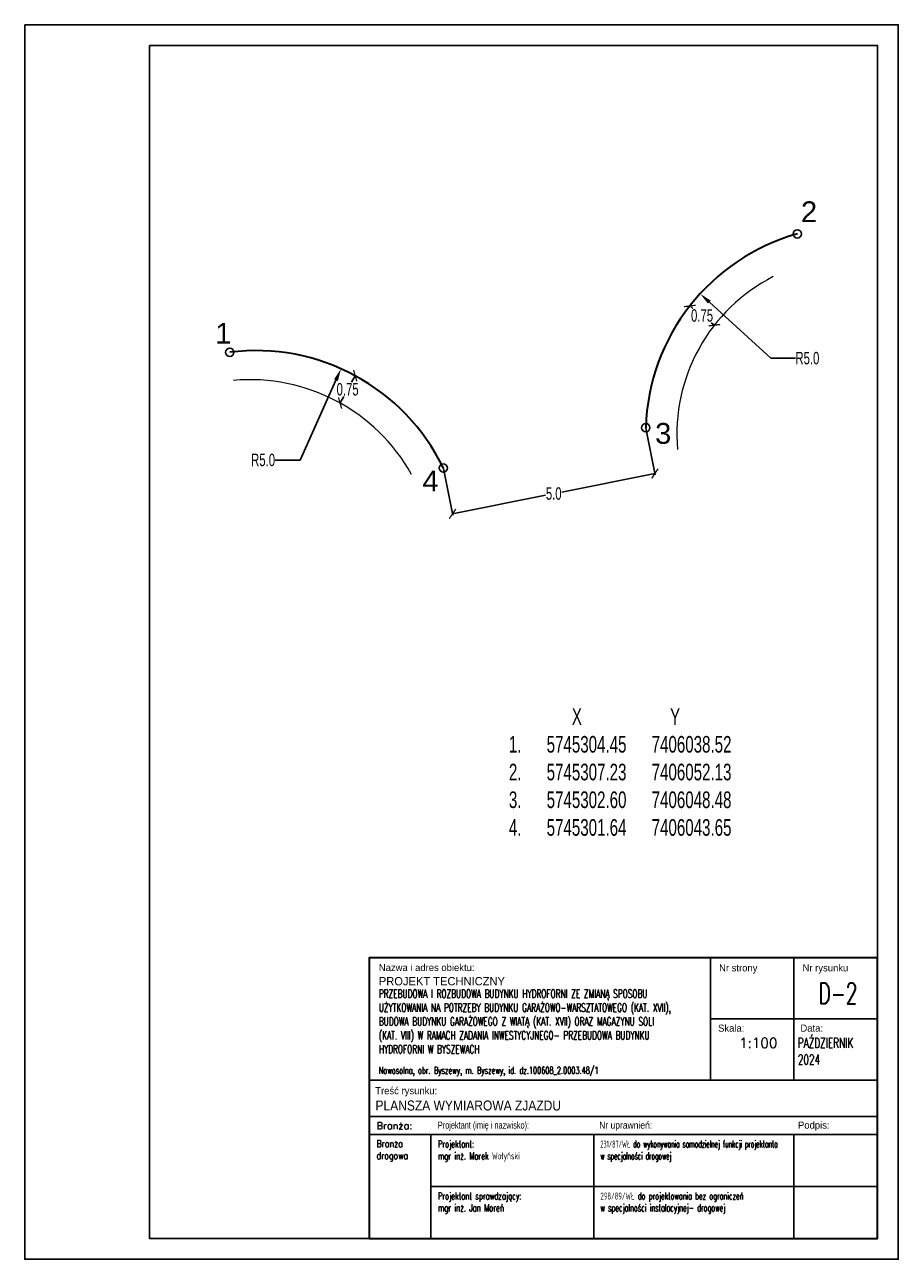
# Model space of a CAD drawing. Header units: centimetres. Extents: x 7405971 to 7406611, y 5745066 to 5745352.
# Tile 19 of 20: x 7406311 to 7406416, y 5745176 to 5745325. Entities that reach past the tile are written whole.
import ezdxf

# ---------------------------------------------------------------- set-up
doc = ezdxf.new("R2010")
doc.units = ezdxf.units.CM
doc.header["$LTSCALE"] = 2
doc.header["$MEASUREMENT"] = 0
doc.layers.add('p.poz.', color=10, linetype='Continuous', lineweight=20)
doc.layers.add('PROJ_RZEDNE', color=7, linetype='Continuous')
doc.styles.add('100 Arial', font='arial.ttf', dxfattribs={"height": 30})
doc.styles.add('arial', font='arial.ttf', dxfattribs={"width": 0.65})
doc.styles.add('RomanS', font='romans.shx', dxfattribs={"width": 0.75})
doc.styles.get("Standard").update_dxf_attribs({"font": 'ic-simplex.shx', "width": 0.8})
doc.dimstyles.get("Standard").update_dxf_attribs({"dimtxt": 0.18, "dimasz": 0.18, "dimexe": 0.18, "dimexo": 0.0625, "dimgap": 0.09, "dimtad": 0, "dimtih": 1, "dimtoh": 1, "dimdec": 4, "dimzin": 0, "dimdsep": 46, "dimtxsty": 'Standard', "dimcen": 0.09, "dimadec": 0, "dimazin": 0, "dimtfac": 1, "dimtdec": 4, "dimtofl": 0, "dimtmove": 0, "dimatfit": 3, "dimfxl": 1, "dimtolj": 1, "dimtzin": 0, "dimarcsym": 0})

# ---------------------------------------------------------------- blocks, each defined once
blk = doc.blocks.new('*D140')
at = {"layer": 'PROJ_RZEDNE', "color": 0, "lineweight": -2}
for p, q in [((7406400.39, 5745284.39), (7406393.02, 5745291.13)), ((7406403.36, 5745284.39), (7406400.39, 5745284.39))]:
    blk.add_line(p, q, dxfattribs=at)
at = {"layer": 'PROJ_RZEDNE', "color": 0}
blk.add_solid([(7406393.19, 5745291.31), (7406392.85, 5745290.95), (7406391.91, 5745292.14)], dxfattribs=at)
at = {"layer": 'PROJ_RZEDNE', "color": 0, "insert": (7406404.8, 5745284.39), "char_height": 1.5, "attachment_point": 5, "style": 'arial'}
blk.add_mtext('\\A1;R5.0', dxfattribs=at)
blk = doc.blocks.new('*D141')
at = {"layer": 'PROJ_RZEDNE', "color": 0, "lineweight": -2}
for p, q in [((7406343.84, 5745272.14), (7406348.14, 5745281.75)), ((7406340.82, 5745272.14), (7406343.84, 5745272.14))]:
    blk.add_line(p, q, dxfattribs=at)
at = {"layer": 'PROJ_RZEDNE', "color": 0}
blk.add_solid([(7406348.37, 5745281.65), (7406347.91, 5745281.85), (7406348.75, 5745283.12)], dxfattribs=at)
at = {"layer": 'PROJ_RZEDNE', "color": 0, "insert": (7406339.38, 5745272.14), "char_height": 1.5, "attachment_point": 5, "style": 'arial'}
blk.add_mtext('\\A1;R5.0', dxfattribs=at)
blk = doc.blocks.new('_ArchTick')
at = {"color": 0, "const_width": 0.15}
blk.add_lwpolyline([(-0.5, -0.5), (0.5, 0.5)], dxfattribs=at)
blk = doc.blocks.new('*D142')
at = {"layer": 'PROJ_RZEDNE', "color": 0, "lineweight": -2}
for p, q in [((7406385.39, 5745275.97), (7406386.51, 5745270.34)), ((7406361.06, 5745271.12), (7406362.18, 5745265.5)), ((7406386.47, 5745270.52), (7406375.29, 5745268.29)), ((7406362.15, 5745265.67), (7406373.33, 5745267.9))]:
    blk.add_line(p, q, dxfattribs=at)
for p, rotation in [((7406386.47, 5745270.52), 11.27313837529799), ((7406362.15, 5745265.67), 191.273138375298)]:
    blk.add_blockref('_ArchTick', p, dxfattribs=dict(at, rotation=rotation))
at = {"layer": 'PROJ_RZEDNE', "color": 0, "insert": (7406374.31, 5745268.1), "char_height": 1.5, "attachment_point": 5, "style": 'arial'}
blk.add_mtext('\\A1;5.0', dxfattribs=at)
blk = doc.blocks.new('*D143')
at = {"layer": 'PROJ_RZEDNE', "color": 0, "lineweight": -2}
for p, q in [((7406350.45, 5745282.28), (7406350.02, 5745281.49)), ((7406350.51, 5745282.25), (7406350.61, 5745282.19)), ((7406348.63, 5745279), (7406349.07, 5745279.78)), ((7406348.68, 5745278.96), (7406348.79, 5745278.91))]:
    blk.add_line(p, q, dxfattribs=at)
for p, rotation in [((7406350.45, 5745282.28), 60.9024005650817), ((7406348.63, 5745279), 240.9024005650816)]:
    blk.add_blockref('_ArchTick', p, dxfattribs=dict(at, rotation=rotation))
at = {"layer": 'PROJ_RZEDNE', "color": 0, "insert": (7406349.54, 5745280.64), "char_height": 1.5, "attachment_point": 5, "style": 'arial'}
blk.add_mtext('\\A1;0.75', dxfattribs=at)
blk = doc.blocks.new('*D144')
at = {"layer": 'PROJ_RZEDNE', "color": 0, "lineweight": -2}
for p, q in [((7406390.67, 5745290.67), (7406391.05, 5745290.37)), ((7406390.71, 5745290.72), (7406390.78, 5745290.81)), ((7406393.62, 5745288.36), (7406393.24, 5745288.66)), ((7406393.66, 5745288.41), (7406393.73, 5745288.5))]:
    blk.add_line(p, q, dxfattribs=at)
for p, rotation in [((7406390.67, 5745290.67), 141.9916156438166), ((7406393.62, 5745288.36), 321.9916156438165)]:
    blk.add_blockref('_ArchTick', p, dxfattribs=dict(at, rotation=rotation))
at = {"layer": 'PROJ_RZEDNE', "color": 0, "insert": (7406392.14, 5745289.52), "char_height": 1.5, "attachment_point": 5, "style": 'arial'}
blk.add_mtext('\\A1;0.75', dxfattribs=at)

msp = doc.modelspace()

# ---------------------------------------------------------------- linework, layer by layer
for p, q in [((7406393.15272, 5745212.2767), (7406393.15272, 5745197.54857)), ((7406403.19007, 5745212.2767), (7406403.19007, 5745197.54857)), ((7406352.13054, 5745197.54857), (7406413.22741, 5745197.54857)), ((7406352.13054, 5745193.18451), (7406413.22741, 5745193.18451)), ((7406352.13054, 5745191.00248), (7406413.22741, 5745191.00248)), ((7406352.13054, 5745191.00248), (7406413.22741, 5745191.00248)), ((7406359.54944, 5745178.50248), (7406359.54944, 5745191.00248)), ((7406379.11538, 5745178.50248), (7406379.11538, 5745191.00248)), ((7406403.19007, 5745178.50248), (7406403.19007, 5745191.00248)), ((7406359.54944, 5745184.75248), (7406413.22741, 5745184.75248))]:
    msp.add_line(p, q)
at = {"lineweight": 30}
msp.add_lwpolyline([(7406352.13054, 5745178.50248), (7406413.22741, 5745178.50248), (7406413.22741, 5745212.2767), (7406352.13054, 5745212.2767)], close=True, dxfattribs=at)
msp.add_lwpolyline([(7406413.22741, 5745204.91264), (7406393.15272, 5745204.91264)])
at = {"layer": 'p.poz.', "color": 7, "lineweight": 35}
for centre, start, end in [((7406410.36486, 5745275.27588), 105.7045809, 178.2786504), ((7406338.53852, 5745260.30036), 25.7907928, 97.2743454)]:
    msp.add_arc(centre, 25, start, end, dxfattribs=at)
at = {"layer": 'p.poz.', "color": 7, "lineweight": 20}
for centre, radius, start, end in [((7406410.36486, 5745275.27588), 21.25, 117.0320865, 185.0098148), ((7406337.80831, 5745259.5537), 22.24974, 29.2214572, 95.1590512)]:
    msp.add_arc(centre, radius, start, end, dxfattribs=at)
at = {"layer": 'PROJ_RZEDNE'}
for points in [[(7406310.72741, 5745324.50248), (7406415.72741, 5745324.50248), (7406415.72741, 5745176.00248), (7406310.72741, 5745176.00248)], [(7406310.72741, 5745324.50248), (7406415.72741, 5745324.50248), (7406415.72741, 5745176.00248), (7406310.72741, 5745176.00248)], [(7406325.72741, 5745322.00248), (7406413.22741, 5745322.00248), (7406413.22741, 5745178.50248), (7406325.72741, 5745178.50248)], [(7406325.72741, 5745322.00248), (7406413.22741, 5745322.00248), (7406413.22741, 5745178.50248), (7406325.72741, 5745178.50248)]]:
    msp.add_lwpolyline(points, close=True, dxfattribs=at)
for centre in [(7406403.59792, 5745299.34264), (7406335.37301, 5745285.09914), (7406385.37614, 5745276.02685), (7406361.04824, 5745271.17752)]:
    msp.add_circle(centre, 0.50007, dxfattribs=at)

# ---------------------------------------------------------------- texts
at = {"lineweight": 15, "char_height": 0.85, "width": 63.0010262, "attachment_point": 1, "line_spacing_factor": 1.5, "style": 'RomanS'}
for s, insert in [('\\A1;{\\FIC-Romans;\\W1;Nazwa i adres obiektu:}', (7406353.29115, 5745211.52128)), ('\\A1;{\\FIC-Romans;\\W1;Nr strony}', (7406394.18461, 5745211.47966)), ('\\A1;{\\FIC-Romans;\\W1;Nr rysunku}', (7406404.22196, 5745211.47966)), ('\\A1;{\\FIC-Romans;\\W1;Skala:}', (7406394.06577, 5745204.23379)), ('\\A1;{\\FIC-Romans;\\W1;Data:}', (7406403.96545, 5745204.23789)), ('\\pxt2;{\\W0.68;Nowosolna, obr. Byszewy, m. Byszewy, id. dz.100608_2.0003.48/1}', (7406353.29115, 5745199.14465)), ('\\A1;{\\FIC-Romans;\\W1;Treść rysunku:}', (7406352.86046, 5745196.70783)), ('\\A1;{\\W1;Branża:}', (7406353.01399, 5745192.50425)), ('\\A1;{\\FIC-Romans;\\W0.75;Projektant (imię i nazwisko):}', (7406360.38793, 5745192.56537)), ('\\A1;{\\FIC-Romans;\\W0.9;Nr uprawnień:}', (7406379.77646, 5745192.56537)), ('\\A1;{\\FIC-Romans;\\W1;Podpis:}', (7406403.67322, 5745192.56537)), ('\\A1;\\pxsm1,;{\\W0.8;Branża\\Pdrogowa}', (7406353.01399, 5745190.32222)), ('\\A1;\\pxsm1,;{\\W0.7;Projektant:\\Pmgr inż. Marek Wołyński}', (7406360.38793, 5745190.28671)), ('\\pxsm1,;{\\W0.5;231/87/WŁ do wykonywania samodzielnej funkcji projektanta \\Pw specjalności drogowej}', (7406379.92005, 5745190.28671)), ('\\A1;\\pxsm1,;{\\W0.7;Projektant sprawdzający:\\Pmgr inż. Jan Moreń}', (7406360.38793, 5745184.03671)), ('\\A1;\\pxsm1,;{\\W0.6;298/89/WŁ do projektowania bez ograniczeń \\Pw specjalności instalacyjnej- drogowej}', (7406379.92005, 5745184.03671))]:
    msp.add_mtext(s, dxfattribs=dict(at, insert=insert))
at = {"lineweight": 30, "attachment_point": 1, "line_spacing_factor": 1.5, "style": 'RomanS'}
for s, insert, char_height, width in [('\\A1;{\\Fic-romans.shx;\\W1;PROJEKT TECHNICZNY}', (7406353.29115, 5745209.95425), 1, 63.0010262), ('\\pxsm1,;{\\W0.65;PRZEBUDOWA I ROZBUDOWA BUDYNKU HYDROFORNI ZE ZMIANĄ SPOSOBU \\PUŻYTKOWANIA NA POTRZEBY BUDYNKU GARAŻOWO-WARSZTATOWEGO (KAT. XVII), \\PBUDOWA BUDYNKU GARAŻOWEGO Z WIATĄ (KAT. XVII) ORAZ MAGAZYNU SOLI \\P(KAT. VIII) W RAMACH ZADANIA INWESTYCYJNEGO- PRZEBUDOWA BUDYNKU \\PHYDROFORNI W BYSZEWACH}', (7406353.29115, 5745208.44357), 1, 63.0010262), ('\\pxsm1,qc;\\A1;\\W0.65;D-2', (7406403.65548, 5745209.24668), 2.5, 9.635427), ('\\A1;\\W1;1:100', (7406396.57982, 5745202.63262), 1.2, 63.0010262), ('\\A1;\\pxsm1,;{\\W0.65;PAŹDZIERNIK \\P2024}', (7406403.65548, 5745202.63262), 1.2, 63.0010262), ('\\A1;\\Fic-romans.shx|c238;\\W0.9;PLANSZA WYMIAROWA ZJAZDU', (7406352.88872, 5745195.10255), 1.2, 63.0010262)]:
    msp.add_mtext(s, dxfattribs=dict(at, insert=insert, char_height=char_height, width=width))
at = {"layer": 'PROJ_RZEDNE', "color": 7, "style": '100 Arial'}
for s, p in [('2', (7406404.02858, 5745300.75615, 10.18)), ('1', (7406333.63262, 5745286.13215, 10.18)), ('3', (7406386.50502, 5745274.0911, 10.18)), ('4', (7406358.53392, 5745268.3707, 10.18))]:
    msp.add_text(s, height=2.5, rotation=0, dxfattribs=at).set_placement(p)

# ---------------------------------------------------------------- dimensions: what is measured, and where the dimension line sits
at = {"layer": 'PROJ_RZEDNE', "color": 7}
for center, mpoint, picture, middle in [((7406410.36486, 5745275.27588), (7406391.9115, 5745292.14223), '*D140', (7406404.80202, 5745284.39104)), ((7406338.53852, 5745260.30036), (7406348.752, 5745283.11888), '*D141', (7406339.38202, 5745272.14356))]:
    dim = msp.add_radius_dim(center=center, mpoint=mpoint, text='R5.0', dimstyle='Standard', override={"dimtxt": 1.5, "dimasz": 1.5, "dimtxsty": 'arial'}, dxfattribs=at)
    dim.commit()
    dim.dimension.update_dxf_attribs({"geometry": picture, "text_midpoint": middle, "dimtype": 164})
for p1, p2, distance, text, override, picture, middle in [((7406390.66684, 5745290.6703), (7406393.62154, 5745288.36114), 0, '0.75', {"dimtxt": 1.5, "dimasz": 1, "dimtxsty": 'arial', "dimblk": 'ArchTick', "dimblk1": 'ArchTick', "dimblk2": 'ArchTick'}, '*D144', (7406392.14419, 5745289.51572)), ((7406350.455, 5745282.27756), (7406348.62833, 5745278.99536), 0, '0.75', {"dimtxt": 1.5, "dimasz": 1, "dimtxsty": 'arial', "dimblk": 'ArchTick', "dimblk1": 'ArchTick', "dimblk2": 'ArchTick'}, '*D143', (7406349.54166, 5745280.63646)), ((7406361.04824, 5745271.17752), (7406385.37614, 5745276.02685), -5.61403, '5.0', {"dimtxt": 1.5, "dimasz": 1, "dimtxsty": 'arial', "dimblk": 'ArchTick', "dimblk1": 'ArchTick', "dimblk2": 'ArchTick', "dimsah": 0}, '*D142', (7406374.30965, 5745268.09647))]:
    dim = msp.add_aligned_dim(p1=p1, p2=p2, distance=distance, text=text, dimstyle='Standard', override=override, dxfattribs=at)
    dim.commit()
    dim.dimension.update_dxf_attribs({"geometry": picture, "text_midpoint": middle})

# ---------------------------------------------------------------- next in the draw order: texts
at = {"layer": 'PROJ_RZEDNE', "lineweight": 0, "insert": (7406368.9217, 5745242.28213), "char_height": 2, "attachment_point": 1, "style": 'arial', "bg_fill": 2}
msp.add_mtext('               X                     Y \\P1.      5745304.45      7406038.52\\P2.      5745307.23      7406052.13\\P3.      5745302.60      7406048.48\\P4.      5745301.64      7406043.65\\P', dxfattribs=at)

doc.saveas('drawing.dxf')
